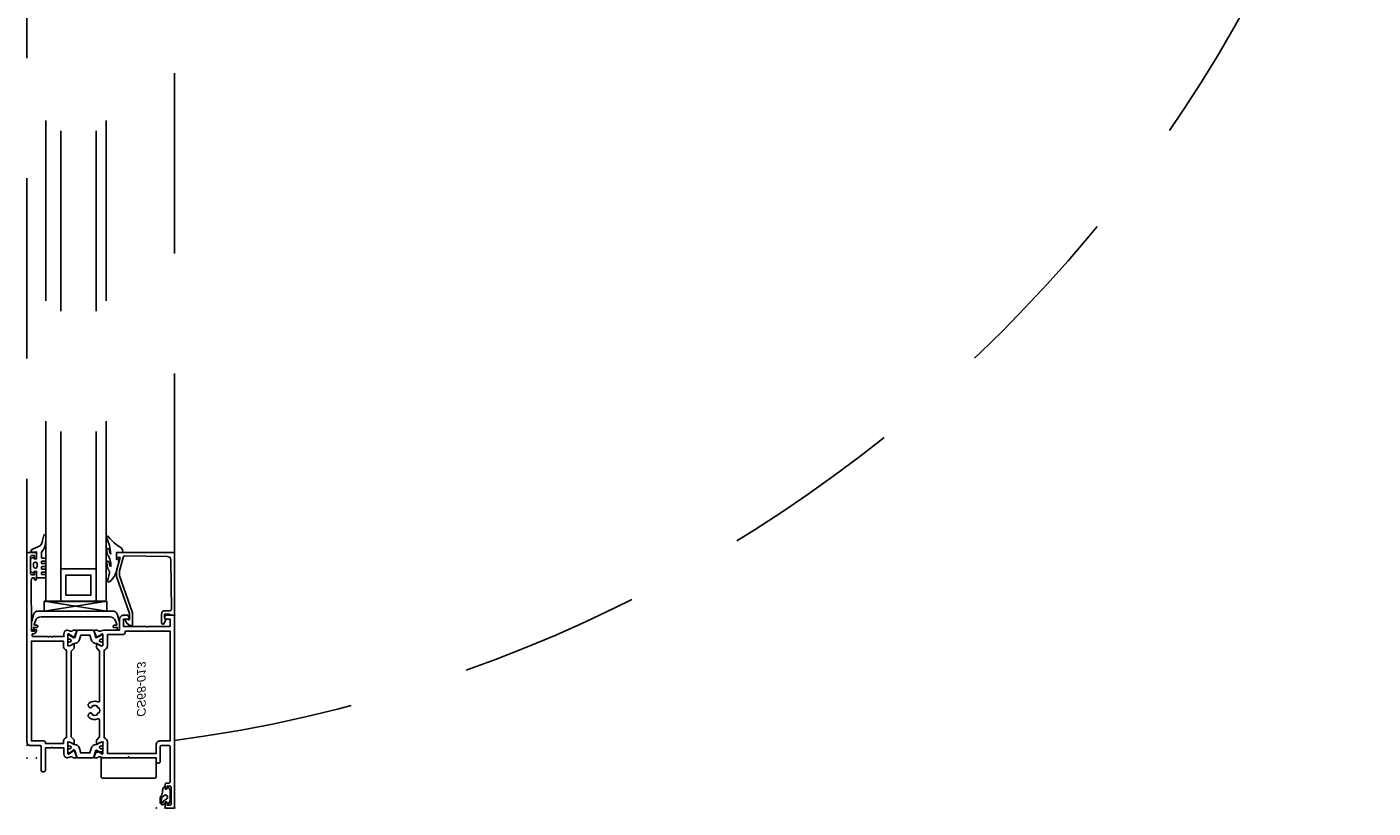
# Model space of a CAD drawing. Header units: centimetres. Extents: x -15121 to 17422, y -60492 to 0.
# Tile 248 of 256: x 3036 to 3090, y -30493 to -30462. Entities that reach past the tile are written whole.
import ezdxf
from ezdxf.enums import TextEntityAlignment as Align

# ---------------------------------------------------------------- set-up
doc = ezdxf.new("R2010")
doc.units = ezdxf.units.CM
doc.header["$LTSCALE"] = 60
doc.linetypes.add('KRE-SR', pattern=[0.2, 0.12, -0.08])
for name, color, linetype in [('A-DRZ', 7, 'Continuous'), ('BA_drz', 7, 'Continuous'), ('RI-PROFILE', 8, 'Continuous')]:
    doc.layers.add(name, color=color, linetype=linetype)
doc.styles.add('T5', font='arial.ttf', dxfattribs={"oblique": 10, "height": 3.5})

# ---------------------------------------------------------------- blocks, each defined once
blk = doc.blocks.new('PDKŁ')
for p, q in [((3.91, 12.5), (0.01, -12.5)), ((0.01, 12.5), (3.91, -12.5))]:
    blk.add_line(p, q)
blk.add_lwpolyline([(3.91, 12.5), (3.91, -12.5), (0, -12.5), (0, 12.5), (3.91, 12.5)])
blk = doc.blocks.new('drzwi90+50')
at = {"layer": 'A-DRZ'}
blk.add_arc((-160.359, -17.013), 42.859, 276.4834, 276.855, dxfattribs=at)
at = {"layer": 'RI-PROFILE', "linetype": 'KRE-SR'}
for p, q in [((-158.278, -12.671), (-158.278, -51.671)), ((-152.378, -51.671), (-152.378, -12.671))]:
    blk.add_line(p, q, dxfattribs=at)
at = {"layer": 'RI-PROFILE'}
for p, q in [((-157.887, -60.142), (-157.887, -60.142)), ((-153.933, -60.621), (-153.933, -60.621)), ((-152.77, -61.501), (-152.77, -61.501))]:
    blk.add_line(p, q, dxfattribs=at)
at = {"layer": 'RI-PROFILE', "linetype": 'KRE-SR'}
for points in [[(-156.919, -10.777), (-156.919, -53.567), (-157.519, -53.567), (-157.519, -10.777)], [(-155.519, -10.777), (-155.519, -53.567), (-155.119, -53.567), (-155.119, -10.777)]]:
    blk.add_lwpolyline(points, dxfattribs=at)
at = {"layer": 'RI-PROFILE'}
for points in [[(-157.698, -51.636), (-157.698, -51.82, 0.414214), (-157.678, -51.84), (-157.538, -51.84, -0.414214), (-157.518, -51.86), (-157.518, -51.94, -0.414214), (-157.538, -51.96), (-157.678, -51.96, 0.414214), (-157.698, -51.98), (-157.698, -52.04, 0.414214), (-157.678, -52.06), (-157.538, -52.06, -0.414214), (-157.518, -52.08), (-157.518, -52.16, -0.414214), (-157.538, -52.18), (-157.678, -52.18, 0.414214), (-157.698, -52.2), (-157.698, -52.26, 0.414214), (-157.678, -52.28), (-157.538, -52.28, -0.414208), (-157.518, -52.3), (-157.518, -52.38, -0.414219), (-157.538, -52.4), (-157.678, -52.4, 0.414214), (-157.698, -52.42), (-157.698, -52.48, 0.414214), (-157.678, -52.5), (-157.538, -52.5, -0.413901), (-157.518, -52.52), (-157.518, -52.6, -0.410424), (-157.538, -52.62), (-157.898, -52.62), (-157.898, -52.371), (-157.898, -52.371), (-157.987, -52.371), (-158.016, -52.421, -0.392584), (-158.053, -52.428), (-158.138, -52.342), (-158.138, -51.9), (-158.055, -51.816, -0.342583), (-158.023, -51.818), (-157.988, -51.87), (-157.898, -51.87), (-157.898, -51.6), (-158.118, -51.6), (-158.09, -51.505), (-157.742, -51.331, 0.146205), (-157.668, -51.205), (-157.65, -51.134), (-157.617, -50.974), (-157.609, -50.917, -0.694648), (-157.518, -50.952), (-157.518, -51.112), (-157.531, -51.223, -0.091297), (-157.612, -51.495), (-157.687, -51.588, 0.148233)], [(-155.077, -52.133), (-155.09, -52.045, -1), (-155.023, -51.975, -0.221584), (-154.996, -52.004), (-154.974, -52.094), (-154.95, -52.159), (-154.94, -52.169), (-154.923, -52.166, 0.175319), (-155.057, -51.703), (-155.089, -51.594), (-155.086, -51.542, -1), (-155.036, -51.465, -0.317302), (-154.996, -51.498), (-154.986, -51.574), (-154.956, -51.652), (-154.951, -51.664), (-154.938, -51.665), (-154.925, -51.665, 0.074745), (-155.087, -51.028, -1), (-155.038, -50.967, -0.20561), (-155.021, -50.984, 0.095737), (-154.519, -51.426, -0.250819), (-154.448, -51.621), (-154.698, -51.621), (-154.698, -51.855), (-154.698, -51.901), (-154.588, -51.901), (-154.602, -51.965), (-154.691, -52.334, -0.13918), (-154.966, -52.778, -0.962884), (-155.05, -52.693, 0.084626), (-155.003, -52.503, 0.323058), (-155.028, -52.288), (-155.047, -52.236), (-155.054, -52.22, -0.058863)], [(-154.38, -51.751, 0.287858), (-154.425, -51.778), (-154.578, -52.35), (-154.578, -52.548), (-154.058, -54.028), (-154.058, -54.486, -0.459407), (-154.119, -54.537, -0.329042), (-154.357, -54.271), (-154.282, -54.271, -0.256151), (-154.245, -54.289), (-154.236, -54.299, 0.632112), (-154.178, -54.271), (-154.178, -54.048), (-154.698, -52.568), (-154.698, -52.334), (-154.637, -52.104), (-154.558, -51.811), (-154.698, -51.811), (-154.698, -51.671, -0.418945), (-154.648, -51.621), (-152.428, -51.621, -0.414214), (-152.378, -51.671), (-152.378, -54.071, -0.414214), (-152.428, -54.121), (-152.508, -54.121, -0.287257), (-152.543, -54.107), (-152.564, -54.086, 0.267249), (-152.599, -54.071), (-152.778, -54.071), (-152.778, -54.221), (-152.765, -54.221), (-152.733, -54.321), (-152.82, -54.471), (-152.848, -54.471), (-152.85, -54.471), (-152.851, -54.471, -0.454319), (-152.898, -54.421), (-152.898, -54.071, -0.462511), (-152.768, -53.941), (-152.559, -53.941, 0.416568), (-152.509, -53.891), (-152.525, -51.918, 0.405463), (-152.673, -51.769)], [(-157.991, -54.487, 0.638068), (-157.972, -54.514), (-157.899, -54.514, -1.146176), (-157.899, -54.614), (-158.009, -54.614), (-158.009, -54.659), (-158.009, -54.703), (-158.054, -54.703), (-158.099, -54.703), (-158.1, -54.659), (-158.1, -54.426), (-158.1, -54.39), (-158.088, -54.357), (-158.017, -54.1, -0.351665), (-157.824, -53.954), (-154.853, -53.954, -0.362129), (-154.661, -54.1), (-154.59, -54.357), (-154.578, -54.39), (-154.578, -54.426), (-154.578, -54.659, -0.99031), (-154.669, -54.659), (-154.669, -54.613), (-154.779, -54.614, -1.11146), (-154.779, -54.514), (-154.706, -54.514, 0.655905), (-154.687, -54.487), (-154.738, -54.348, 0.31307), (-154.973, -54.184), (-157.705, -54.184, 0.342952), (-157.94, -54.348)], [(-157.543, -59.191), (-157.543, -59.241), (-156.899, -59.241), (-156.823, -59.241), (-156.823, -59.241), (-156.823, -59.186, -0.286465), (-156.693, -58.996), (-156.693, -55.519, -0.286465), (-156.823, -55.329), (-156.823, -55.151), (-158.098, -55.151), (-158.098, -59.141), (-157.593, -59.141, -0.414214)], [(-155.263, -60.621), (-153.163, -60.621, 0.398169), (-153.113, -60.571), (-153.113, -59.821), (-155.313, -59.821), (-155.313, -60.571, 0.369204)], [(-152.684, -61.592, 0.767684), (-152.758, -61.611), (-152.76, -61.624, -0.085146), (-152.762, -61.634, -0.196823), (-152.818, -61.682, -0.478694), (-152.953, -61.613), (-152.953, -61.423), (-152.953, -61.423, -0.174661), (-152.926, -61.347), (-152.919, -61.339), (-152.894, -61.302), (-152.891, -61.299), (-152.856, -61.191, 0.068397), (-152.859, -61.119), (-152.859, -61.106, -0.170232), (-152.812, -60.982, -0.665595), (-152.759, -61.001), (-152.759, -61.031, 0.766536), (-152.684, -61.051), (-152.658, -61.006, -0.60612), (-152.605, -61.009), (-152.563, -61.098), (-152.559, -61.119), (-152.559, -61.524), (-152.563, -61.545), (-152.605, -61.634, -0.606131), (-152.658, -61.636)], [(-152.797, -61.325), (-152.884, -61.405, 0.18506), (-152.902, -61.464), (-152.902, -61.594), (-152.891, -61.615), (-152.868, -61.622), (-152.847, -61.611), (-152.838, -61.59), (-152.837, -61.578), (-152.835, -61.559), (-152.813, -61.527), (-152.77, -61.501), (-152.724, -61.48), (-152.697, -61.465, 0.433179), (-152.676, -61.333, 0.420657), (-152.797, -61.325, -1.025064)]]:
    blk.add_lwpolyline(points, format="xyb", close=True, dxfattribs=at)
for points in [[(-156.514, -55.561), (-156.408, -55.455, 0.198555), (-156.394, -55.42), (-156.394, -55.271), (-156.434, -55.271), (-156.559, -55.344, -0.131676), (-156.569, -55.346), (-156.624, -55.346, -0.414214), (-156.644, -55.326), (-156.644, -54.895, -0.606807), (-156.596, -54.871), (-156.432, -54.98, 0.859859), (-156.397, -55.005), (-156.287, -54.746, 0.535124), (-156.306, -54.718), (-156.419, -54.718, 0.194092), (-156.433, -54.723), (-156.467, -54.756, -0.197355), (-156.482, -54.762, -0.10926), (-156.676, -54.715, 0.191135), (-156.691, -54.714, 0.334349), (-156.803, -54.871), (-156.803, -54.971), (-157.248, -54.971), (-157.278, -55.001), (-157.308, -54.971), (-157.398, -54.971), (-157.428, -55.001), (-157.458, -54.971), (-158.028, -54.971, -0.414214), (-158.078, -54.921), (-158.078, -54.911, -0.414214), (-158.028, -54.861), (-158.018, -54.861, 0.414214), (-157.898, -54.741), (-157.898, -54.701), (-157.978, -54.701), (-157.978, -54.761), (-158.078, -54.761, -0.412055), (-158.098, -54.741), (-158.113, -52.721), (-158.098, -52.721), (-158.098, -52.671, -0.414214), (-158.048, -52.621), (-157.978, -52.621), (-157.978, -52.681, 0.999654), (-157.898, -52.681), (-157.898, -52.411), (-157.898, -52.411), (-157.898, -52.41, 0.978144), (-157.978, -52.411), (-157.978, -52.501), (-157.978, -52.501), (-158.088, -52.501, -0.414214), (-158.138, -52.451), (-158.138, -51.791, -0.414214), (-158.088, -51.741), (-157.978, -51.741), (-157.978, -51.832, 0.99805), (-157.898, -51.831), (-157.898, -51.671, 0.414214), (-157.948, -51.621), (-158.228, -51.621, 0.414214), (-158.278, -51.671), (-158.278, -57.007), (-158.278, -59.171, 0.414214), (-158.128, -59.321), (-157.753, -59.321, -0.414183), (-157.703, -59.371), (-157.703, -60.321, 0.414183), (-157.653, -60.371), (-157.593, -60.371, 0.414214), (-157.543, -60.321), (-157.543, -59.421), (-157.308, -59.421), (-157.278, -59.391), (-157.248, -59.421), (-156.803, -59.421), (-156.803, -59.661, 0.341446), (-156.69, -59.818, 0.185214), (-156.675, -59.817, -0.10859), (-156.482, -59.771, -0.197355), (-156.467, -59.776), (-156.433, -59.81, 0.194092), (-156.419, -59.815), (-156.306, -59.815, 0.535124), (-156.287, -59.787), (-156.397, -59.528, 1.097514), (-156.432, -59.547), (-156.596, -59.662, -0.606807), (-156.644, -59.637), (-156.644, -59.206, -0.414214), (-156.624, -59.186), (-156.569, -59.186, -0.131676), (-156.559, -59.189), (-156.434, -59.261), (-156.394, -59.261), (-156.394, -59.113, 0.198555), (-156.408, -59.078), (-156.513, -58.972), (-156.513, -55.565)], [(-157.868, -52.058, 0.855905), (-158.014, -52.058), (-158.014, -52.176, 0.885646), (-157.868, -52.176), (-157.868, -52.058)], [(-155.373, -58.971), (-155.373, -58.308, 0.526663), (-155.441, -58.261, -0.262924), (-155.797, -58.209, -0.53092), (-155.786, -58.044), (-155.741, -58.017, -0.386405), (-155.715, -58.023, 0.112964), (-155.656, -58.075), (-155.674, -58.093, 0.272961), (-155.471, -58.093), (-155.49, -58.075, 0.145873), (-155.419, -58.004), (-155.4, -58.022, 0.273231), (-155.4, -57.819), (-155.419, -57.837, 0.145875), (-155.49, -57.767), (-155.471, -57.748, 0.272863), (-155.674, -57.748), (-155.656, -57.767, 0.112751), (-155.715, -57.818, -0.386734), (-155.741, -57.824), (-155.786, -57.797, -0.530631), (-155.796, -57.632, -0.262669), (-155.441, -57.58, 0.526689), (-155.373, -57.533), (-155.373, -55.561), (-155.479, -55.455, -0.198555), (-155.493, -55.42), (-155.493, -55.271), (-155.453, -55.271), (-155.328, -55.344, 0.131676), (-155.318, -55.346), (-155.263, -55.346, 0.414214), (-155.243, -55.326), (-155.243, -54.895, 0.606807), (-155.291, -54.871), (-155.455, -54.986, -1.097514), (-155.49, -55.005), (-155.6, -54.746, -0.535124), (-155.581, -54.718), (-155.468, -54.718, -0.194092), (-155.454, -54.723), (-155.42, -54.756, 0.197355), (-155.405, -54.762, 0.108245), (-155.212, -54.716, -0.112365), (-155.191, -54.711), (-154.578, -54.711), (-154.578, -54.284, -0.414214), (-154.416, -54.121), (-154.25, -54.121), (-154.181, -54.241, -0.577388), (-154.198, -54.271), (-154.418, -54.271), (-154.418, -54.571), (-153.508, -54.571), (-153.478, -54.601), (-153.448, -54.571), (-152.558, -54.571), (-152.558, -54.271), (-152.76, -54.271), (-152.778, -54.204, -0.199244), (-152.776, -54.189), (-152.737, -54.121), (-152.428, -54.121, -0.414214), (-152.378, -54.171), (-152.378, -61.771, -0.41423), (-152.428, -61.821), (-152.708, -61.821, -0.414197), (-152.758, -61.771), (-152.758, -61.612), (-152.678, -61.611), (-152.678, -61.701), (-152.568, -61.701, 0.414214), (-152.518, -61.651), (-152.518, -60.991, 0.414214), (-152.568, -60.941), (-152.678, -60.941), (-152.678, -61.031), (-152.758, -61.031), (-152.758, -60.871, -0.414214), (-152.708, -60.821), (-152.608, -60.821, 0.414182), (-152.558, -60.771), (-152.558, -59.371, 0.414246), (-152.608, -59.321), (-152.903, -59.321, 0.414214), (-152.953, -59.371), (-152.953, -59.972, -0.414214), (-153.003, -60.022), (-153.063, -60.022, -0.414408), (-153.113, -59.972), (-153.113, -59.821), (-154.163, -59.821), (-154.213, -59.771), (-154.263, -59.821), (-155.191, -59.821, -0.112289), (-155.212, -59.816, 0.108219), (-155.405, -59.771, 0.197355), (-155.42, -59.776), (-155.454, -59.81, -0.194092), (-155.468, -59.815), (-155.581, -59.815, -0.535124), (-155.6, -59.787), (-155.49, -59.528, -1.097514), (-155.455, -59.547), (-155.291, -59.662, 0.606807), (-155.243, -59.637), (-155.243, -59.206, 0.414214), (-155.263, -59.186), (-155.318, -59.186, 0.131676), (-155.328, -59.189), (-155.453, -59.261), (-155.493, -59.261), (-155.493, -59.113, -0.198555), (-155.479, -59.078), (-155.373, -58.972)], [(-156.565, -54.924), (-156.405, -55.024), (-156.36, -55.014), (-156.291, -54.754, -0.340697), (-156.243, -54.716), (-155.644, -54.716, -0.340697), (-155.595, -54.754), (-155.527, -55.014), (-155.482, -55.012), (-155.322, -54.924), (-155.322, -54.924), (-155.322, -54.924), (-155.322, -54.924), (-155.322, -54.924), (-155.321, -54.924), (-155.321, -54.924), (-155.321, -54.924), (-155.321, -54.923), (-155.321, -54.923), (-155.32, -54.923), (-155.32, -54.923), (-155.32, -54.923), (-155.32, -54.923), (-155.32, -54.923), (-155.319, -54.923), (-155.319, -54.923), (-155.319, -54.923), (-155.319, -54.923), (-155.319, -54.923), (-155.318, -54.923), (-155.318, -54.922), (-155.318, -54.922), (-155.318, -54.922), (-155.318, -54.922), (-155.317, -54.922), (-155.317, -54.922), (-155.317, -54.922), (-155.317, -54.922), (-155.317, -54.922), (-155.316, -54.922), (-155.316, -54.922), (-155.316, -54.922), (-155.316, -54.922), (-155.316, -54.922), (-155.315, -54.922), (-155.315, -54.922), (-155.315, -54.922), (-155.315, -54.922), (-155.315, -54.922), (-155.314, -54.922), (-155.314, -54.922), (-155.314, -54.922), (-155.314, -54.922), (-155.313, -54.922), (-155.313, -54.921), (-155.313, -54.921), (-155.313, -54.921), (-155.313, -54.921), (-155.312, -54.921), (-155.312, -54.921), (-155.268, -54.921, -0.414214), (-155.243, -54.946), (-155.243, -55.056, -0.414214), (-155.268, -55.081), (-155.293, -55.081, 1.657677), (-155.29, -55.186), (-155.268, -55.186, -0.414214), (-155.243, -55.211), (-155.243, -55.321, -0.414214), (-155.268, -55.346), (-155.317, -55.346), (-155.471, -55.258, 0.13166), (-155.486, -55.254), (-155.501, -55.254, -0.340635), (-155.714, -55.09), (-155.759, -54.916), (-156.127, -54.916), (-156.173, -55.09, -0.340635), (-156.386, -55.254), (-156.401, -55.254, 0.13166), (-156.416, -55.258), (-156.569, -55.346), (-156.618, -55.346, -0.414214), (-156.643, -55.321), (-156.643, -55.211, -0.414214), (-156.618, -55.186), (-156.597, -55.186, 1.657677), (-156.594, -55.081), (-156.618, -55.081, -0.414214), (-156.643, -55.056), (-156.643, -54.946, -0.414214), (-156.618, -54.921), (-156.575, -54.921), (-156.574, -54.921), (-156.574, -54.921), (-156.574, -54.921), (-156.574, -54.921), (-156.574, -54.921), (-156.573, -54.922), (-156.573, -54.922), (-156.573, -54.922), (-156.573, -54.922), (-156.572, -54.922), (-156.572, -54.922), (-156.572, -54.922), (-156.572, -54.922), (-156.572, -54.922), (-156.571, -54.922), (-156.571, -54.922), (-156.571, -54.922), (-156.571, -54.922)], [(-155.063, -54.891), (-155.063, -55.346, -0.334009), (-155.193, -55.519), (-155.193, -59.013, -0.334009), (-155.063, -59.186), (-155.063, -59.641), (-153.113, -59.641), (-153.113, -59.291, -0.414214), (-152.963, -59.141), (-152.558, -59.141), (-152.558, -54.751), (-154.349, -54.751), (-154.349, -54.791, -0.414214), (-154.449, -54.891), (-155.063, -54.891), (-155.063, -54.891)], [(-156.571, -59.611), (-156.571, -59.611), (-156.571, -59.611, 0.023506), (-156.565, -59.609), (-156.405, -59.502), (-156.36, -59.519), (-156.291, -59.779, 0.340697), (-156.243, -59.816), (-155.644, -59.816, 0.433468), (-155.601, -59.779), (-155.527, -59.519), (-155.482, -59.503), (-155.322, -59.609, 0.183125), (-155.312, -59.611), (-155.268, -59.611, 0.464399), (-155.245, -59.586), (-155.245, -59.476, 0.464399), (-155.268, -59.451), (-155.293, -59.451, -1.657677), (-155.29, -59.346), (-155.268, -59.346, 0.479106), (-155.246, -59.321), (-155.245, -59.211, 0.508681), (-155.268, -59.188), (-155.317, -59.188), (-155.471, -59.275, -0.13166), (-155.486, -59.279), (-155.501, -59.279, 0.340635), (-155.714, -59.443), (-155.759, -59.616), (-156.127, -59.616), (-156.173, -59.443, 0.340635), (-156.386, -59.279), (-156.401, -59.279, -0.13166), (-156.416, -59.275), (-156.569, -59.186), (-156.618, -59.186, 0.414214), (-156.643, -59.211), (-156.643, -59.321, 0.414214), (-156.618, -59.346), (-156.597, -59.346, -1.657677), (-156.594, -59.451), (-156.618, -59.451, 0.414214), (-156.643, -59.476), (-156.643, -59.586, 0.414214), (-156.618, -59.611), (-156.575, -59.611), (-156.574, -59.611), (-156.574, -59.611), (-156.574, -59.611), (-156.574, -59.611), (-156.574, -59.611), (-156.573, -59.611), (-156.573, -59.611), (-156.573, -59.611), (-156.573, -59.611), (-156.572, -59.611), (-156.572, -59.611), (-156.572, -59.611), (-156.572, -59.611), (-156.572, -59.611), (-156.571, -59.611), (-156.571, -59.611)]]:
    blk.add_lwpolyline(points, format="xyb", dxfattribs=at)
for points in [[(-155.519, -52.267), (-156.919, -52.267), (-156.919, -53.567), (-155.519, -53.567)], [(-156.719, -53.317), (-155.719, -53.317), (-155.719, -52.517), (-156.719, -52.517)]]:
    blk.add_lwpolyline(points, close=True, dxfattribs=at)
at = {"layer": 'RI-PROFILE', "linetype": 'KRE-SR'}
blk.add_arc((-159.965, -2.161), 57.465, 277.58629, 0.14685, dxfattribs=at)
at = {"layer": 'RI-PROFILE'}
for p in [(-158.278, -51.621), (-157.898, -51.6), (-157.898, -51.621), (-154.698, -51.621), (-154.698, -51.621), (-158.138, -52.121), (-157.898, -52.371), (-157.519, -53.567), (-156.319, -53.567), (-155.119, -53.567), (-152.378, -54.121), (-152.378, -54.121), (-158.099, -54.703), (-158.009, -54.614), (-154.669, -54.613), (-158.278, -59.321), (-156.644, -59.186), (-156.644, -59.186), (-155.243, -59.186), (-155.243, -59.186), (-158.278, -59.821), (-158.278, -59.821), (-157.898, -59.821), (-153.113, -61.821), (-152.758, -61.821), (-152.518, -61.321), (-152.38, -61.821), (-152.378, -61.821)]:
    blk.add_point(p, dxfattribs=at)
at = {"layer": 'RI-PROFILE', "extrusion": (0, 0, -1), "xscale": 0.0999999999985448, "yscale": 0.0999999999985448, "zscale": -0.0999999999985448, "rotation": 90}
blk.add_blockref('PDKŁ', (156.339, -53.954), dxfattribs=at)
at = {"layer": 'RI-PROFILE', "style": 'T5', "oblique": 10, "text_generation_flag": 4, "width": 1.015427}
blk.add_text('CS68-013', height=0.3447, rotation=90, dxfattribs=at).set_placement((-153.879, -56.003), align=Align.RIGHT)

msp = doc.modelspace()

# ---------------------------------------------------------------- block references
at = {"layer": 'BA_drz'}
msp.add_blockref('drzwi90+50', (3194.5511, -30431.6017), dxfattribs=at)
msp.add_blockref('drzwi90+50', (3194.5511, -30431.6017), dxfattribs=at)

doc.saveas('drawing.dxf')
